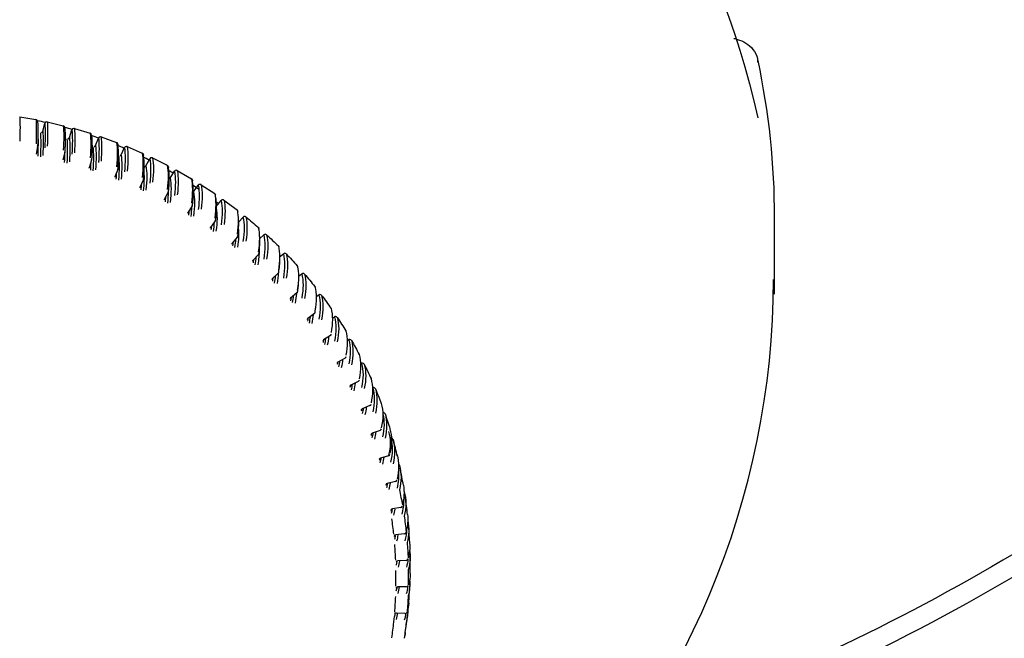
# Model space of a CAD drawing. Header units: millimetres. Extents: x 2985995 to 3127507, y -509231 to -458405.
# Tile 39 of 100: x 3023741 to 3023789, y -484658 to -484628. Entities that reach past the tile are written whole.
import ezdxf

# ---------------------------------------------------------------- set-up
doc = ezdxf.new("R2010")
doc.units = ezdxf.units.MM
doc.header["$LTSCALE"] = 1000
doc.header["$MEASUREMENT"] = 0
doc.layers.add('Equipment', color=5, linetype='CONTINUOUS')

msp = doc.modelspace()

# ---------------------------------------------------------------- linework, layer by layer
at = {"layer": 'Equipment'}
for p, q in [((3023740.93224, -484632.84313, 0.02452), (3023741.72249, -484632.98086, 0.02452)), ((3023742.05145, -484633.54078, 0.02452), (3023742.14893, -484633.16465, 0.02452)), ((3023742.26689, -484633.092, 0.02452), (3023743.04696, -484633.27486, 0.02452)), ((3023743.34025, -484633.85241, 0.02452), (3023743.46152, -484633.48228, 0.02452)), ((3023743.58332, -484633.41706, 0.02452), (3023744.35038, -484633.64439, 0.02452)), ((3023744.60689, -484634.23749, 0.02452), (3023744.75154, -484633.87473, 0.02452)), ((3023744.87674, -484633.81713, 0.02452), (3023745.62798, -484634.0881, 0.02452)), ((3023741.80184, -484634.27225, 0.02452), (3023741.72847, -484634.65301, 0.02452)), ((3023745.84674, -484634.69463, 0.02452), (3023746.01428, -484634.34058, 0.02452)), ((3023746.14243, -484634.29076, 0.02452), (3023746.87512, -484634.60438, 0.02452)), ((3023743.11928, -484634.57117, 0.02452), (3023743.0218, -484634.94731, 0.02452)), ((3023744.41535, -484634.94517, 0.02452), (3023744.29408, -484635.3153, 0.02452)), ((3023747.05527, -484635.22215, 0.02452), (3023747.24512, -484634.87814, 0.02452)), ((3023747.37578, -484634.83622, 0.02452), (3023748.08724, -484635.19135, 0.02452)), ((3023745.68533, -484635.39288, 0.02452), (3023745.54067, -484635.75563, 0.02452)), ((3023746.92458, -484635.91266, 0.02452), (3023746.75704, -484636.2667, 0.02452)), ((3023748.22808, -484635.81814, 0.02452), (3023748.43956, -484635.48543, 0.02452)), ((3023748.57228, -484635.45152, 0.02452), (3023749.25993, -484635.84687, 0.02452)), ((3023749.36087, -484636.4804, 0.02452), (3023749.59324, -484636.16024, 0.02452)), ((3023749.72758, -484636.13444, 0.02452), (3023750.38889, -484636.56857, 0.02452)), ((3023748.12859, -484636.50261, 0.02452), (3023747.93874, -484636.84663, 0.02452)), ((3023749.29297, -484637.16059, 0.02452), (3023749.08149, -484637.4933, 0.02452)), ((3023750.46034, -484637.1934, 0.02452), (3023750.70194, -484636.90011, 0.02452)), ((3023750.83745, -484636.88247, 0.02452), (3023751.47003, -484637.3538, 0.02452)), ((3023751.53635, -484637.94417, 0.02452), (3023751.76161, -484637.70234, 0.02452)), ((3023777.51959, -484637.72594, 0.02452), (3023777.51959, -484641.43414, 0.02452)), ((3023750.41349, -484637.88419, 0.02452), (3023750.18112, -484638.20435, 0.02452)), ((3023751.48606, -484638.67077, 0.02452), (3023751.23363, -484638.97719, 0.02452)), ((3023752.55996, -484638.76223, 0.02452), (3023752.76838, -484638.564, 0.02452)), ((3023752.50677, -484639.51746, 0.02452), (3023752.23519, -484639.809, 0.02452)), ((3023753.53178, -484639.63932, 0.02452), (3023753.71857, -484639.48193, 0.02452)), ((3023753.4719, -484640.42119, 0.02452), (3023753.18216, -484640.69675, 0.02452)), ((3023754.44952, -484640.5714, 0.02452), (3023754.60871, -484640.45279, 0.02452)), ((3023754.37794, -484641.37864, 0.02452), (3023754.07107, -484641.6372, 0.02452)), ((3023755.30434, -484641.55914, 0.02452), (3023755.43554, -484641.47301, 0.02452)), ((3023755.22158, -484642.38635, 0.02452), (3023754.89871, -484642.62692, 0.02452)), ((3023756.0932, -484642.59802, 0.02452), (3023756.19606, -484642.53888, 0.02452)), ((3023755.99975, -484643.44063, 0.02452), (3023755.66205, -484643.66232, 0.02452)), ((3023756.81329, -484643.68353, 0.02452), (3023756.88748, -484643.6465, 0.02452)), ((3023756.70962, -484644.53765, 0.02452), (3023756.35832, -484644.73962, 0.02452)), ((3023757.46203, -484644.81119, 0.02452), (3023757.50728, -484644.79182, 0.02452)), ((3023757.34858, -484645.67341, 0.02452), (3023756.98497, -484645.85491, 0.02452)), ((3023758.03708, -484645.97647, 0.02452), (3023758.0532, -484645.97066, 0.02452)), ((3023757.91431, -484646.84377, 0.02452), (3023757.53973, -484647.0041, 0.02452)), ((3023758.40475, -484648.04446, 0.02452), (3023758.02056, -484648.18303, 0.02452)), ((3023758.88327, -484648.41915, 0.02452), (3023758.91574, -484648.41154, 0.02452)), ((3023758.81809, -484649.27112, 0.02452), (3023758.42572, -484649.3874, 0.02452)), ((3023759.15283, -484650.51927, 0.02452), (3023758.75372, -484650.61283, 0.02452)), ((3023759.40775, -484651.78435, 0.02452), (3023759.00336, -484651.85483, 0.02452)), ((3023759.5819, -484653.06177, 0.02452), (3023759.17374, -484653.1089, 0.02452)), ((3023759.67465, -484654.34685, 0.02452), (3023759.26421, -484654.37047, 0.02452)), ((3023759.68565, -484655.63492, 0.02452), (3023759.27445, -484655.63492, 0.02452)), ((3023759.61486, -484656.92127, 0.02452), (3023759.20442, -484656.89765, 0.02452))]:
    msp.add_line(p, q, dxfattribs=at)
for centre, radius, start, end in [((3023741.70365, -484633.07907, 0.02452), 0.1, 3.805015, 79.137772), ((3023737.26959, -484654.56736, 0.02452), 22, 77.120921, 78.130227), ((3023742.24573, -484633.18973, 0.02452), 0.1, 90, 165.470758), ((3023742.24573, -484633.18973, 0.02452), 0.1, 77.784479, 90), ((3023743.02248, -484633.37182, 0.02452), 0.1, 5.023847, 75.829244), ((3023737.26959, -484654.56736, 0.02452), 22, 73.624368, 74.573097), ((3023743.55655, -484633.51341, 0.02452), 0.1, 90, 161.858675), ((3023743.55655, -484633.51341, 0.02452), 0.1, 74.4723, 90), ((3023744.32033, -484633.73977, 0.02452), 0.1, 6.201786, 72.511183), ((3023737.26959, -484654.56736, 0.02452), 22, 70.121558, 71.039499), ((3023744.84443, -484633.91177, 0.02452), 0.1, 90, 158.259517), ((3023744.84443, -484633.91177, 0.02452), 0.1, 71.14975, 90), ((3023741.70365, -484634.25333, 0.02452), 0.1, 349.093483, 357.746782), ((3023745.59244, -484634.18157, 0.02452), 0.1, 7.330431, 69.181577), ((3023737.26959, -484654.56736, 0.02452), 22, 66.622809, 67.498159), ((3023746.10467, -484634.38336, 0.02452), 0.1, 90, 154.67533), ((3023746.10467, -484634.38336, 0.02452), 0.1, 67.814865, 90), ((3023743.02248, -484634.54608, 0.02452), 0.1, 345.470758, 357.001813), ((3023744.32033, -484634.91403, 0.02452), 0.1, 341.858675, 356.2621), ((3023746.83419, -484634.69562, 0.02452), 0.1, 8.402437, 65.838538), ((3023737.26959, -484654.56736, 0.02452), 22, 63.13762, 63.939483), ((3023747.33267, -484634.92645, 0.02452), 0.1, 90, 151.107892), ((3023747.33267, -484634.92645, 0.02452), 0.1, 64.465819, 90), ((3023744.30986, -484635.3269, 0.02452), 0.01826, 143.311458, 192.276787), ((3023745.59244, -484635.35584, 0.02452), 0.1, 338.259517, 355.528987), ((3023748.04104, -484635.28003, 0.02452), 0.1, 9.411601, 62.480334), ((3023748.52395, -484635.53907, 0.02452), 0.1, 90, 147.558692), ((3023748.52395, -484635.53907, 0.02452), 0.1, 61.100948, 90), ((3023745.55906, -484635.77023, 0.02452), 0.02204, 141.249035, 190.197786), ((3023746.83419, -484635.86988, 0.02452), 0.1, 334.67533, 354.80384), ((3023737.26959, -484654.56736, 0.02452), 22, 59.667196, 60.3702), ((3023749.20858, -484635.93268, 0.02452), 0.1, 10.352889, 59.105412), ((3023746.77667, -484636.28387, 0.02452), 0.02457, 138.563236, 188.900782), ((3023737.26959, -484654.56736, 0.02452), 22, 55.90889, 56.789445), ((3023749.67417, -484636.21898, 0.02452), 0.1, 90, 144.028907), ((3023749.67417, -484636.21898, 0.02452), 0.1, 57.718781, 90), ((3023747.96147, -484636.86775, 0.02452), 0.02947, 136.951724, 185.815459), ((3023748.04104, -484636.4543, 0.02452), 0.1, 331.107892, 354.088051), ((3023750.33256, -484636.65119, 0.02452), 0.1, 11.222419, 55.712422), ((3023750.77913, -484636.9637, 0.02452), 0.1, 90, 140.519394), ((3023750.77913, -484636.9637, 0.02452), 0.1, 54.318056, 90), ((3023749.20858, -484637.10695, 0.02452), 0.1, 327.558692, 353.383039), ((3023737.26959, -484654.56736, 0.02452), 22, 52.774075, 53.196578), ((3023751.40887, -484637.43292, 0.02452), 0.1, 12.017412, 52.300239), ((3023751.83479, -484637.7705, 0.02452), 0.1, 90, 137.030687), ((3023751.83479, -484637.7705, 0.02452), 0.1, 50.89775, 90), ((3023750.33256, -484637.82545, 0.02452), 0.1, 324.028907, 352.690258), ((3023752.43359, -484638.27504, 0.02452), 0.1, 12.736109, 48.86799), ((3023751.40887, -484638.60719, 0.02452), 0.1, 320.519394, 352.011202), ((3023752.8373, -484638.63646, 0.02452), 0.1, 90, 133.563001), ((3023752.8373, -484638.63646, 0.02452), 0.1, 47.457098, 90), ((3023751.2663, -484639.01416, 0.02452), 0.04883, 131.733121, 178.707095), ((3023753.40298, -484639.17446, 0.02452), 0.1, 13.377675, 45.415074), ((3023752.43359, -484639.4493, 0.02452), 0.1, 317.030687, 351.347406), ((3023753.78301, -484639.55841, 0.02452), 0.1, 90, 130.116234), ((3023753.78301, -484639.55841, 0.02452), 0.1, 43.995614, 90), ((3023752.27522, -484639.85275, 0.02452), 0.05925, 132.667835, 174.729139), ((3023754.3135, -484640.12791, 0.02452), 0.1, 13.942082, 41.941176), ((3023753.40298, -484640.34872, 0.02452), 0.1, 313.563001, 350.700456), ((3023754.66846, -484640.53297, 0.02452), 0.1, 90, 126.689987), ((3023754.66846, -484640.53297, 0.02452), 0.1, 40.513108, 90), ((3023738.09411, -484640.6755, 0.02452), 39.3899, 268.800575, 359.926239), ((3023755.16183, -484641.1319, 0.02452), 0.1, 14.430001, 38.446288), ((3023754.11494, -484641.69544, 0.02452), 0.07199, 126.61264, 169.776077), ((3023754.3135, -484641.30217, 0.02452), 0.1, 310.116234, 350.071988), ((3023755.49042, -484641.55661, 0.02452), 0.1, 90, 123.283574), ((3023755.49042, -484641.55661, 0.02452), 0.1, 37.009698, 90), ((3023755.94487, -484642.18277, 0.02452), 0.1, 14.842686, 34.930718), ((3023755.16183, -484642.30616, 0.02452), 0.1, 306.689987, 349.463698), ((3023756.2459, -484642.62558, 0.02452), 0.1, 90, 119.896047), ((3023756.2459, -484642.62558, 0.02452), 0.1, 33.485825, 90), ((3023754.93659, -484642.68768, 0.02452), 0.07015, 121.487031, 169.101571), ((3023755.94487, -484643.35704, 0.02452), 0.1, 303.283574, 348.877346), ((3023756.65977, -484643.27669, 0.02452), 0.1, 15.181865, 31.395095), ((3023755.69199, -484643.72316, 0.02452), 0.06596, 115.879657, 170.337738), ((3023756.93214, -484643.73598, 0.02452), 0.1, 90, 116.526213), ((3023756.93214, -484643.73598, 0.02452), 0.1, 29.94225, 90), ((3023756.65977, -484644.45096, 0.02452), 0.1, 299.896047, 348.314757), ((3023757.30392, -484644.40967, 0.02452), 0.1, 15.449644, 27.840372), ((3023756.38765, -484644.80608, 0.02452), 0.07087, 113.67511, 168.569549), ((3023757.54663, -484644.88376, 0.02452), 0.1, 90, 113.172658), ((3023757.54663, -484644.88376, 0.02452), 0.1, 26.380058, 90), ((3023757.30392, -484645.58394, 0.02452), 0.1, 296.526213, 347.777832), ((3023757.87496, -484645.57757, 0.02452), 0.1, 15.648417, 24.26782), ((3023758.08713, -484646.06473, 0.02452), 0.1, 90, 109.833774), ((3023758.08713, -484646.06473, 0.02452), 0.1, 22.800645, 90), ((3023757.87496, -484646.75184, 0.02452), 0.1, 293.172658, 347.268547), ((3023758.37082, -484646.77613, 0.02452), 0.1, 15.780788, 20.679014), ((3023758.55167, -484647.27458, 0.02452), 0.1, 90, 98.75609), ((3023758.55167, -484647.27458, 0.02452), 0.1, 19.205707, 90), ((3023758.04744, -484648.26473, 0.02452), 0.08561, 108.034318, 163.854269), ((3023758.37082, -484647.9504, 0.02452), 0.1, 289.833774, 346.78896), ((3023758.93856, -484648.50891, 0.02452), 0.1, 90, 103.192749), ((3023758.93856, -484648.50891, 0.02452), 0.1, 15.857415, 90), ((3023737.26959, -484654.56736, 0.02452), 22.6, 13.461393, 15.597091), ((3023758.78968, -484649.17524, 0.02452), 0.1, 286.50778, 346.341217), ((3023758.44476, -484649.46999, 0.02452), 0.08336, 102.709205, 164.468371), ((3023759.24638, -484649.76319, 0.02452), 0.1, 15.807393, 55.822858), ((3023737.26959, -484654.56736, 0.02452), 22.6, 9.837276, 11.975757), ((3023758.76731, -484650.69712, 0.02452), 0.0837, 98.996752, 163.764558), ((3023759.13001, -484650.42191, 0.02452), 0.1, 283.192749, 345.927551), ((3023759.474, -484651.03287, 0.02452), 0.1, 15.702328, 21.439656), ((3023737.26959, -484654.56736, 0.02452), 22.6, 6.205376, 8.345881), ((3023759.39058, -484651.68584, 0.02452), 0.1, 279.886635, 345.550286), ((3023759.57043, -484652.96243, 0.02452), 0.1, 276.587291, 345.211837), ((3023737.26959, -484654.56736, 0.02452), 22.6, 2.568343, 4.710077), ((3023759.18277, -484653.20146, 0.02452), 0.09278, 95.472446, 161.092223), ((3023759.26516, -484654.4624, 0.02452), 0.0906, 90.399184, 161.490309), ((3023759.66891, -484654.24702, 0.02452), 0.1, 273.292501, 344.914714), ((3023737.26959, -484654.56736, 0.02452), 22.6, 358.928927, 1.071073), ((3023739.36055, -484655.21336, 0.02452), 19.80949, 358.904601, 1.095399), ((3023739.41965, -484655.15711, 0.02452), 20.36922, 358.925105, 1.074895), ((3023759.68565, -484655.53492, 0.02452), 0.1, 270, 344.661512), ((3023737.26959, -484654.56736, 0.02452), 22.6, 355.289923, 357.431657), ((3023759.62061, -484656.82143, 0.02452), 0.1, 266.707499, 344.454913), ((3023761.31795, -484657.56286, 0.02452), 2.27339, 168.244224, 174.567109), ((3023737.26959, -484654.56736, 0.02452), 22.6, 351.654119, 353.794624)]:
    msp.add_arc(centre, radius, start, end, dxfattribs=at)
at = {"layer": 'Equipment', "extrusion": (0, 0, -1)}
for centre, major_axis, ratio, start_param, end_param in [((3023737.26959, -484640.50709, 0.02452), (-40.25, 0), 0.95105652, 0.20002852, 2.94156414), ((3023737.26959, -484637.72594, 0.02452), (-40.25, 0), 0.95105652, 2.94156414, 3.14159265), ((3023736.87439, -484654.49849, 0.02452), (-3.87979, -22.26086), 0.05570187, 3.3663719, 3.53548895), ((3023737.66479, -484654.63624, 0.02452), (-3.87979, -22.26086), 0.05570187, 3.3663719, 3.53548895), ((3023741.70365, -484633.07907, 0.02452), (-0.09978, -0.00664), 0.97332987, 3.14159279, 3.38684882), ((3023737.7614, -484654.65308, 0.02452), (-3.86262, -22.16236), 0.05570187, 3.3663719, 3.53548895), ((3023736.78412, -484654.45356, 0.02452), (-5.13431, -21.90271), 0.07395261, 3.36262986, 3.5317469), ((3023736.87949, -484654.47592, 0.02452), (-5.15713, -22.00006), 0.07395261, 3.36262986, 3.5317469), ((3023737.65969, -484654.65881, 0.02452), (-5.15713, -22.00006), 0.07395261, 3.36262986, 3.5317469), ((3023743.02248, -484633.37182, 0.02452), (-0.09962, -0.00876), 0.97299895, 3.14159266, 3.46775003), ((3023737.75506, -484654.68117, 0.02452), (-5.13431, -21.90271), 0.07395261, 3.36262986, 3.5317469), ((3023736.79223, -484654.42589, 0.02452), (-6.39226, -21.56917), 0.0919335, 3.3578292, 3.52694625), ((3023736.886, -484654.45368, 0.02452), (-6.42067, -21.66503), 0.0919335, 3.3578292, 3.52694625), ((3023737.85709, -484654.66976, 0.02452), (-3.77599, -21.6653), 0.05570187, 3.39738325, 3.53704136), ((3023736.68966, -484654.43142, 0.02452), (-5.01916, -21.41148), 0.07395261, 3.36107745, 3.53329931), ((3023736.78412, -484654.45356, 0.02452), (-5.04197, -21.5088), 0.07395261, 3.36107745, 3.53329931), ((3023736.69935, -484654.39837, 0.02452), (-6.2489, -21.08541), 0.0919335, 3.35627679, 3.52849866), ((3023736.79223, -484654.42589, 0.02452), (-6.2773, -21.18125), 0.0919335, 3.35627679, 3.52849866), ((3023737.65317, -484654.68104, 0.02452), (-6.42067, -21.66503), 0.0919335, 3.3578292, 3.52694625), ((3023744.32033, -484633.73977, 0.02452), (-0.09941, -0.0108), 0.97257558, 3.14159252, 3.54794893), ((3023737.74695, -484654.70883, 0.02452), (-6.39226, -21.56917), 0.0919335, 3.3578292, 3.52694625), ((3023736.80208, -484654.39874, 0.02452), (-7.63287, -21.16198), 0.10957894, 3.35197826, 3.52109531), ((3023736.89392, -484654.43186, 0.02452), (-7.6668, -21.25603), 0.10957894, 3.35197826, 3.52109531), ((3023736.71112, -484654.36593, 0.02452), (-7.46168, -20.68735), 0.10957894, 3.35042585, 3.52264772), ((3023736.80208, -484654.39874, 0.02452), (-7.4956, -20.78139), 0.10957894, 3.35042585, 3.52264772), ((3023737.64526, -484654.70286, 0.02452), (-7.6668, -21.25603), 0.10957894, 3.35197826, 3.52109531), ((3023745.59244, -484634.18157, 0.02452), (-0.09918, -0.01276), 0.97206134, 3.14159274, 3.62730197), ((3023737.7371, -484654.73599, 0.02452), (-7.63287, -21.16198), 0.10957894, 3.35197826, 3.52109531), ((3023736.81364, -484654.3722, 0.02452), (-8.85242, -20.6815), 0.12682453, 3.34508767, 3.51420472), ((3023736.90321, -484654.41054, 0.02452), (-8.89177, -20.77342), 0.12682453, 3.34508767, 3.51420472), ((3023737.84952, -484654.70331, 0.02452), (-5.01916, -21.41148), 0.07395261, 3.47687468, 3.53329932), ((3023736.72492, -484654.33423, 0.02452), (-8.65388, -20.21766), 0.12682453, 3.34353526, 3.51575713), ((3023736.81364, -484654.3722, 0.02452), (-8.69322, -20.30955), 0.12682453, 3.34353526, 3.51575713), ((3023737.63597, -484654.72419, 0.02452), (-8.89177, -20.77342), 0.12682453, 3.34508767, 3.51420472), ((3023746.83419, -484634.69562, 0.02452), (-0.09893, -0.01461), 0.97145801, 3.14159256, 3.70568304), ((3023737.72554, -484654.76253, 0.02452), (-8.85242, -20.6815), 0.12682453, 3.34508767, 3.51420472), ((3023736.82686, -484654.34637, 0.02452), (-10.04707, -20.12825), 0.14360736, 3.33717062, 3.50628766), ((3023736.91383, -484654.38979, 0.02452), (-10.09173, -20.21771), 0.14360736, 3.33717062, 3.50628766), ((3023737.83983, -484654.73636, 0.02452), (-6.2489, -21.08541), 0.0919335, 3.48325067, 3.52849866), ((3023736.82686, -484654.34637, 0.02452), (-9.86638, -19.76625), 0.14360736, 3.33561821, 3.50784007), ((3023737.62535, -484654.74494, 0.02452), (-10.09173, -20.21771), 0.14360736, 3.33717062, 3.50628766), ((3023748.04104, -484635.28003, 0.02452), (-0.09865, -0.01635), 0.97076788, 3.14159273, 3.78298722), ((3023737.71232, -484654.78835, 0.02452), (-10.04707, -20.12825), 0.14360736, 3.33717062, 3.50628766), ((3023737.82806, -484654.7688, 0.02452), (-7.46168, -20.68735), 0.10957894, 3.48481817, 3.52264772), ((3023736.74072, -484654.30338, 0.02452), (-9.82174, -19.67681), 0.14360736, 3.38053205, 3.50784007), ((3023736.8417, -484654.32136, 0.02452), (-11.0112, -19.15212), 0.15986618, 3.32669073, 3.4989126), ((3023736.8417, -484654.32136, 0.02452), (-11.21286, -19.50287), 0.15986618, 3.32824314, 3.49736019), ((3023736.92575, -484654.36968, 0.02452), (-11.26269, -19.58955), 0.15986618, 3.32824314, 3.49736019), ((3023737.61342, -484654.76505, 0.02452), (-11.26269, -19.58955), 0.15986618, 3.32824314, 3.49736019), ((3023749.20858, -484635.93268, 0.02452), (-0.09837, -0.01797), 0.96999339, 3.14159265, 3.85912868), ((3023737.81425, -484654.8005, 0.02452), (-8.65388, -20.21766), 0.12682453, 3.48319595, 3.51575712), ((3023737.69748, -484654.81337, 0.02452), (-11.21286, -19.50287), 0.15986618, 3.32824314, 3.49736019), ((3023736.8581, -484654.29723, 0.02452), (-12.34567, -18.80623), 0.17554166, 3.31832447, 3.48744151), ((3023736.93893, -484654.3503, 0.02452), (-12.40054, -18.88982), 0.17554166, 3.31832447, 3.48744151), ((3023737.79846, -484654.83135, 0.02452), (-9.82174, -19.67681), 0.14360736, 3.47920129, 3.50784007), ((3023736.75844, -484654.27349, 0.02452), (-10.96137, -19.06545), 0.15986618, 3.42958615, 3.4989126), ((3023736.8581, -484654.29723, 0.02452), (-12.12364, -18.46801), 0.17554166, 3.31677206, 3.48899392), ((3023737.60025, -484654.78443, 0.02452), (-12.40054, -18.88982), 0.17554166, 3.31832447, 3.48744151), ((3023750.33256, -484636.65119, 0.02452), (-0.09809, -0.01946), 0.96913741, 2.38102494, 3.14159266), ((3023737.68108, -484654.83749, 0.02452), (-12.34567, -18.80623), 0.17554166, 3.31832447, 3.48744151), ((3023736.77803, -484654.24467, 0.02452), (-12.06878, -18.38444), 0.17554166, 3.42710368, 3.48899392), ((3023736.876, -484654.2741, 0.02452), (-13.19955, -17.71502), 0.19057661, 3.31763235, 3.47810675), ((3023736.876, -484654.2741, 0.02452), (-13.44129, -18.03945), 0.19057661, 3.3074373, 3.47655434), ((3023736.95332, -484654.33171, 0.02452), (-13.50103, -18.11963), 0.19057661, 3.3074373, 3.47655434), ((3023737.78073, -484654.86124, 0.02452), (-10.96137, -19.06545), 0.15986618, 3.47329674, 3.49891261), ((3023751.40887, -484637.43292, 0.02452), (-0.06115, -0.07912), 0.19488631, 3.14159268, 3.30405391), ((3023737.58586, -484654.80302, 0.02452), (-13.50103, -18.11963), 0.19057661, 3.3074373, 3.47655434), ((3023751.40887, -484637.43292, 0.02452), (-0.09781, -0.02082), 0.96820306, 2.45466509, 3.1415927), ((3023737.66318, -484654.86063, 0.02452), (-13.44129, -18.03945), 0.19057661, 3.32950784, 3.47655434), ((3023736.89533, -484654.25203, 0.02452), (-14.49537, -17.20391), 0.20491617, 3.29560818, 3.46472523), ((3023736.96885, -484654.31398, 0.02452), (-14.55979, -17.28037), 0.20491617, 3.29560818, 3.46472523), ((3023737.26959, -484653.97762, 0.02452), (-22.51928, -0.00001), 0.95105652, 2.27793707, 2.31362197), ((3023737.76114, -484654.89005, 0.02452), (-12.06878, -18.38444), 0.17554166, 3.46576926, 3.48899392), ((3023736.79942, -484654.21704, 0.02452), (-13.13983, -17.63486), 0.19057661, 3.42189162, 3.47810675), ((3023736.89533, -484654.25203, 0.02452), (-14.23467, -16.8945), 0.20491617, 3.33600102, 3.46627764), ((3023752.43359, -484638.27504, 0.02452), (-0.06578, -0.07532), 0.20901042, 3.14159272, 3.29195231), ((3023737.57032, -484654.82075, 0.02452), (-14.55979, -17.28037), 0.20491617, 3.29560818, 3.46472523), ((3023752.43359, -484638.27504, 0.02452), (-0.09754, -0.02205), 0.96719376, 2.52700289, 3.14159246), ((3023736.82251, -484654.19068, 0.02452), (-14.17026, -16.81805), 0.20491617, 3.41463472, 3.46627764), ((3023737.64384, -484654.8827, 0.02452), (-14.49537, -17.20391), 0.20491617, 3.34617723, 3.46472523), ((3023736.91604, -484654.23111, 0.02452), (-15.50346, -16.30131), 0.21850801, 3.28286784, 3.45198489), ((3023752.8373, -484638.63646, 0.02452), (-0.06761, -0.07368), 0.21457469, 3.14159264, 3.28673668), ((3023736.98549, -484654.29717, 0.02452), (-15.57237, -16.37376), 0.21850801, 3.28286784, 3.45198489), ((3023737.26959, -484653.97762, 0.02452), (-22.51928, 0), 0.95105652, 2.33835202, 2.37403692), ((3023737.73976, -484654.91769, 0.02452), (-13.13983, -17.63486), 0.1905766, 3.46172575, 3.47810673), ((3023753.40298, -484639.17446, 0.02452), (-0.0702, -0.07122), 0.22237183, 3.1415927, 3.27894936), ((3023737.55369, -484654.83756, 0.02452), (-15.57237, -16.37376), 0.21850801, 3.28286784, 3.45198489), ((3023753.40298, -484639.17446, 0.02452), (-0.09729, -0.02314), 0.96611316, 2.59802663, 3.14159261), ((3023736.84724, -484654.16569, 0.02452), (-15.15575, -15.9357), 0.21850801, 3.40563394, 3.4535373), ((3023736.91604, -484654.23111, 0.02452), (-15.22464, -16.00813), 0.21850801, 3.35645134, 3.4535373), ((3023737.62314, -484654.90361, 0.02452), (-15.50346, -16.30131), 0.21850801, 3.36145656, 3.45198489), ((3023736.93803, -484654.21143, 0.02452), (-16.46107, -15.33372), 0.23130254, 3.26925147, 3.43836851), ((3023753.78301, -484639.55841, 0.02452), (-0.07194, -0.06946), 0.22760975, 3.14159269, 3.2733751), ((3023737.00316, -484654.28135, 0.02452), (-16.53423, -15.40187), 0.23130254, 3.26925147, 3.43836851), ((3023737.26959, -484653.97762, 0.02452), (-22.51928, 0), 0.95105652, 2.39876736, 2.43445226), ((3023737.71666, -484654.94405, 0.02452), (-14.17026, -16.81805), 0.20491616, 3.44918586, 3.46627763), ((3023754.3135, -484640.12791, 0.02452), (-0.07438, -0.06684), 0.2349217, 3.14159263, 3.26508169), ((3023737.53602, -484654.85338, 0.02452), (-16.53423, -15.40187), 0.23130254, 3.26925147, 3.43836851), ((3023754.3135, -484640.12791, 0.02452), (-0.09705, -0.02409), 0.96496522, 2.66773749, 3.14159261), ((3023737.69193, -484654.96904, 0.02452), (-15.15575, -15.9357), 0.21850802, 3.43513516, 3.45353731), ((3023736.87352, -484654.14217, 0.02452), (-16.09188, -14.98982), 0.23130254, 3.39511179, 3.43992092), ((3023736.93803, -484654.21143, 0.02452), (-16.16503, -15.05795), 0.23130254, 3.37442632, 3.43992092), ((3023736.96123, -484654.19304, 0.02452), (-17.36365, -14.30362), 0.24325307, 3.254799, 3.42391604), ((3023754.66846, -484640.53297, 0.02452), (-0.07603, -0.06496), 0.23981419, 3.14159266, 3.25916508), ((3023737.0218, -484654.26657, 0.02452), (-17.44082, -14.36719), 0.24325307, 3.254799, 3.42391604), ((3023737.26959, -484653.97762, 0.02452), (-22.51928, 0), 0.95105651, 2.45918261, 2.49486751), ((3023737.60115, -484654.9233, 0.02452), (-16.46107, -15.33372), 0.23130254, 3.37713503, 3.43836851), ((3023755.16183, -484641.1319, 0.02452), (-0.07832, -0.06218), 0.24661448, 3.14159263, 3.25039066), ((3023737.51737, -484654.86816, 0.02452), (-17.44082, -14.36719), 0.24325307, 3.254799, 3.42391604), ((3023755.16183, -484641.1319, 0.02452), (-0.09685, -0.02492), 0.9637541, 2.73614952, 3.1415928), ((3023737.26959, -484641.43414, 0.02452), (-40.25, 0), 0.95105652, 3.1234283, 3.14159265), ((3023737.66566, -484654.99256, 0.02452), (-16.09188, -14.98982), 0.23130254, 3.42261571, 3.43992091), ((3023736.90123, -484654.1202, 0.02452), (-16.97422, -13.98282), 0.24325307, 3.38324186, 3.42546845), ((3023736.96123, -484654.19304, 0.02452), (-17.05137, -14.04638), 0.24325307, 3.36367006, 3.42546846), ((3023736.98556, -484654.17601, 0.02452), (-18.20667, -13.21389), 0.254316, 3.23955534, 3.40867239), ((3023755.49042, -484641.55661, 0.02452), (-0.07985, -0.0602), 0.25114363, 3.14159268, 3.24415014), ((3023737.04135, -484654.25289, 0.02452), (-18.28759, -13.27262), 0.254316, 3.23955534, 3.40867239), ((3023737.26959, -484653.97762, 0.02452), (-22.51928, 0), 0.95105651, 2.5195979, 2.5552828), ((3023737.57795, -484654.94169, 0.02452), (-17.36365, -14.30362), 0.24325307, 3.39132761, 3.42391605), ((3023755.94487, -484642.18277, 0.02452), (-0.08198, -0.05726), 0.25740744, 3.14159266, 3.23492269), ((3023737.49782, -484654.88184, 0.02452), (-18.28759, -13.27262), 0.254316, 3.23955534, 3.40867239), ((3023755.94487, -484642.18277, 0.02452), (-0.09666, -0.02562), 0.9624843, 2.80328601, 3.14159265), ((3023736.93029, -484654.09987, 0.02452), (-17.79833, -12.91753), 0.254316, 3.37016666, 3.41022479), ((3023736.98556, -484654.17601, 0.02452), (-17.87923, -12.97625), 0.254316, 3.35153115, 3.4102248), ((3023737.01092, -484654.16042, 0.02452), (-18.98568, -12.06789), 0.26445096, 3.22357051, 3.39268756), ((3023756.2459, -484642.62558, 0.02452), (-0.0834, -0.05517), 0.26155653, 3.14159263, 3.22837867), ((3023737.06173, -484654.24036, 0.02452), (-19.07006, -12.12152), 0.26445096, 3.22357051, 3.39268756), ((3023737.26959, -484653.97762, 0.02452), (-22.51928, 0), 0.95105651, 2.58001308, 2.61569798), ((3023737.51959, -484577.95839, 0.02452), (-96, 0), 0.93969262, 3.93381533, 4.35575469), ((3023737.63795, -484655.01452, 0.02452), (-16.97422, -13.98282), 0.24325307, 3.40908636, 3.42546846), ((3023737.51959, -484577.95839, 0.02452), (-97, 0), 0.93969262, 3.93381533, 4.36926642), ((3023737.01092, -484654.16042, 0.02452), (-18.64423, -11.85085), 0.26445096, 3.33816293, 3.39423997), ((3023756.65977, -484643.27669, 0.02452), (-0.08536, -0.05209), 0.26726123, 3.14159269, 3.21872927), ((3023737.47744, -484654.89437, 0.02452), (-19.07006, -12.12152), 0.26445096, 3.22357051, 3.39268756), ((3023756.65977, -484643.27669, 0.02452), (-0.09651, -0.02619), 0.96116042, 2.8691793, 3.1415926), ((3023737.60889, -484655.03486, 0.02452), (-17.79833, -12.91753), 0.25431598, 3.39462211, 3.41022477), ((3023736.96059, -484654.08124, 0.02452), (-18.55987, -11.79723), 0.26445096, 3.35600892, 3.39423996), ((3023737.03723, -484654.1463, 0.02452), (-19.69634, -10.86942), 0.27362096, 3.20689969, 3.37601674), ((3023756.93214, -484643.73598, 0.02452), (-0.08665, -0.04991), 0.27101511, 3.14159261, 3.21190437), ((3023737.08287, -484654.22902, 0.02452), (-19.78388, -10.91773), 0.27362096, 3.20689969, 3.37601674), ((3023737.26959, -484653.97762, 0.02452), (-22.51928, 0), 0.95105652, 2.64042819, 2.67611309), ((3023757.30392, -484644.40967, 0.02452), (-0.08843, -0.0467), 0.2761394, 3.14159259, 3.20186715), ((3023737.4563, -484654.90571, 0.02452), (-19.78388, -10.91773), 0.27362096, 3.20689969, 3.37601674), ((3023757.30392, -484644.40967, 0.02452), (-0.09639, -0.02664), 0.95978716, 2.93386789, 3.14159277), ((3023737.57859, -484655.05349, 0.02452), (-18.55987, -11.79723), 0.26445099, 3.3810627, 3.39424), ((3023736.99202, -484654.06438, 0.02452), (-19.25458, -10.62564), 0.27362096, 3.34087884, 3.37756915), ((3023737.03723, -484654.1463, 0.02452), (-19.3421, -10.67394), 0.27362096, 3.32369897, 3.37756915), ((3023737.06438, -484654.13373, 0.02452), (-20.3345, -9.62279), 0.28179255, 3.18960322, 3.35872027), ((3023757.54663, -484644.88376, 0.02452), (-0.08959, -0.04443), 0.27948517, 3.14159269, 3.19478612), ((3023737.10469, -484654.21891, 0.02452), (-20.42488, -9.66556), 0.28179255, 3.18960322, 3.35872027), ((3023737.26959, -484653.97762, 0.02452), (-22.51928, 0), 0.95105651, 2.70084354, 2.73652844), ((3023737.54716, -484655.07035, 0.02452), (-19.25458, -10.62564), 0.27362094, 3.3658165, 3.37756913), ((3023737.02446, -484654.04936, 0.02452), (-19.87844, -9.40697), 0.28179255, 3.32487892, 3.36027268), ((3023737.06438, -484654.13373, 0.02452), (-19.96879, -9.44973), 0.28179255, 3.30825974, 3.36027268), ((3023757.87496, -484645.57757, 0.02452), (-0.09116, -0.0411), 0.28400985, 3.14159254, 3.18439818), ((3023737.43448, -484654.91581, 0.02452), (-20.42488, -9.66556), 0.28179255, 3.18960322, 3.35872027), ((3023757.87496, -484645.57757, 0.02452), (-0.09629, -0.02697), 0.95836999, 2.9973943, 3.14159233), ((3023737.09229, -484654.12274, 0.02452), (-20.8963, -8.33275), 0.28893591, 3.17174642, 3.34086346), ((3023737.12712, -484654.21008, 0.02452), (-20.98917, -8.36979), 0.28893591, 3.17174642, 3.34086346), ((3023737.26959, -484653.97762, 0.02452), (-22.51928, 0), 0.95105651, 2.7612588, 2.7969437), ((3023737.41206, -484654.92465, 0.02452), (-20.98917, -8.36979), 0.28893591, 3.17174642, 3.34086346), ((3023758.37082, -484646.77613, 0.02452), (-0.09623, -0.0272), 0.95691307, 3.05980676, 3.14159286), ((3023737.51472, -484655.08537, 0.02452), (-19.87844, -9.40697), 0.28179258, 3.34977312, 3.36027271), ((3023737.05779, -484654.03623, 0.02452), (-20.42763, -8.14587), 0.28893591, 3.30810708, 3.34241587), ((3023737.09229, -484654.12274, 0.02452), (-20.52048, -8.18289), 0.28893591, 3.29195713, 3.34241587), ((3023737.12084, -484654.11337, 0.02452), (-21.37818, -7.00454), 0.29502497, 3.16368469, 3.32251638), ((3023737.15006, -484654.20255, 0.02452), (-21.47319, -7.03567), 0.29502497, 3.15339933, 3.32251638), ((3023737.26959, -484653.97762, 0.02452), (-22.51928, 0), 0.95105651, 2.82167402, 2.85735893), ((3023737.48139, -484655.0985, 0.02452), (-20.42763, -8.14587), 0.28893591, 3.33349578, 3.34241588), ((3023737.09189, -484654.02503, 0.02452), (-20.8987, -6.84744), 0.29502497, 3.29065868, 3.32406879), ((3023737.12084, -484654.11337, 0.02452), (-20.9937, -6.87856), 0.29502497, 3.27489738, 3.32406879), ((3023737.41834, -484655.02136, 0.02452), (-21.37818, -7.00454), 0.29502497, 3.15339933, 3.32251638), ((3023737.38912, -484654.93218, 0.02452), (-21.47319, -7.03567), 0.29502497, 3.15339933, 3.32251638), ((3023737.14993, -484654.10565, 0.02452), (-21.777, -5.64377), 0.30003752, 3.13463635, 3.3037534), ((3023737.17344, -484654.19635, 0.02452), (-21.87379, -5.66886), 0.30003752, 3.13463635, 3.3037534), ((3023737.36574, -484654.93837, 0.02452), (-21.87379, -5.66886), 0.30003752, 3.13463635, 3.3037534), ((3023737.44728, -484655.10969, 0.02452), (-20.8987, -6.84744), 0.2950249, 3.31662248, 3.32406873), ((3023737.12665, -484654.01582, 0.02452), (-21.28858, -5.5172), 0.30003752, 3.27262777, 3.30530581), ((3023737.14993, -484654.10565, 0.02452), (-21.38535, -5.54227), 0.30003752, 3.25718304, 3.30530581), ((3023759.24638, -484649.76319, 0.02452), (-0.09622, -0.02724), 0.95236272, 3.14159255, 3.20529403), ((3023737.19717, -484654.19151, 0.02452), (-22.18827, -4.27541), 0.30395527, 3.11553571, 3.28465276), ((3023737.17946, -484654.09962, 0.02452), (-22.0901, -4.25649), 0.30395527, 3.16674201, 3.28465276), ((3023737.41253, -484655.11891, 0.02452), (-21.28858, -5.5172), 0.30003754, 3.2907382, 3.30530582), ((3023737.16193, -484654.00862, 0.02452), (-21.59466, -4.16102), 0.30395527, 3.25635577, 3.28620517), ((3023737.17946, -484654.09962, 0.02452), (-21.69281, -4.17994), 0.30395527, 3.23891403, 3.28620517), ((3023737.34201, -484654.94322, 0.02452), (-22.18827, -4.27541), 0.30395527, 3.14726559, 3.28465276), ((3023737.26959, -484655.15711, 0.02452), (-22.51928, 0), 0.95105652, 2.94250447, 2.97818937), ((3023759.474, -484651.03287, 0.02452), (-0.09627, -0.02706), 0.95080432, 3.14159266, 3.26374868), ((3023737.22116, -484654.18804, 0.02452), (-22.41449, -2.86167), 0.30676391, 3.09617887, 3.26529591), ((3023737.20932, -484654.0953, 0.02452), (-22.31531, -2.84901), 0.30676391, 3.16789809, 3.26529591), ((3023737.37725, -484655.12611, 0.02452), (-21.59466, -4.16102), 0.30395528, 3.27125617, 3.28620518), ((3023737.19759, -484654.00345, 0.02452), (-21.81482, -2.78511), 0.30676391, 3.23890918, 3.26684832), ((3023737.20932, -484654.0953, 0.02452), (-21.91398, -2.79777), 0.30676391, 3.22514772, 3.26684832), ((3023737.31802, -484654.94669, 0.02452), (-22.41449, -2.86167), 0.30676391, 3.14732343, 3.26529591), ((3023737.26959, -484655.21336, 0.02452), (-21.90045, 0), 0.95105652, 3.00257934, 3.03894498), ((3023737.26959, -484655.15711, 0.02452), (-22.51928, 0), 0.95105652, 3.00291971, 3.03860462), ((3023737.24533, -484654.18595, 0.02452), (-22.55086, -1.43427), 0.30845321, 3.0934665, 3.24576682), ((3023737.34158, -484655.13127, 0.02452), (-21.81482, -2.78511), 0.30676391, 3.25295461, 3.26684832), ((3023737.2394, -484654.0927, 0.02452), (-22.45108, -1.42793), 0.30845321, 3.16881362, 3.24576682), ((3023737.26959, -484655.21336, 0.02452), (-21.90045, 0), 0.95105652, 3.06299459, 3.09936023), ((3023737.23353, -484654.00035, 0.02452), (-21.94754, -1.3959), 0.3084532, 3.22162108, 3.24731923), ((3023737.2394, -484654.0927, 0.02452), (-22.04731, -1.40225), 0.30845321, 3.20392486, 3.24731923), ((3023737.26959, -484655.15711, 0.02452), (-22.51928, 0), 0.95105652, 3.06333495, 3.09901985), ((3023737.29385, -484654.94878, 0.02452), (-22.55086, -1.43427), 0.30845321, 3.1473583, 3.24576682), ((3023737.26959, -484654.18525, 0.02452), (-22.59643, 0), 0.30901699, 3.0935614, 3.22615118), ((3023737.26959, -484653.99931, 0.02452), (-21.99189, 0), 0.30901699, 3.20524953, 3.22770359), ((3023737.26959, -484654.09184, 0.02452), (-22.09185, 0), 0.30901699, 3.18354975, 3.22770359), ((3023737.26959, -484654.09184, 0.02452), (-22.49644, 0), 0.30901699, 3.17089175, 3.22615118), ((3023737.26959, -484654.94948, 0.02452), (-22.59643, 0), 0.30901699, 3.14736995, 3.22615118), ((3023737.29385, -484654.18595, 0.02452), (-22.55086, 1.43427), 0.30845321, 3.09358119, 3.20653553), ((3023737.30565, -484654.00035, 0.02452), (-21.94754, 1.3959), 0.30845321, 3.17952966, 3.20808794), ((3023737.29978, -484654.0927, 0.02452), (-22.04731, 1.40225), 0.30845321, 3.16221987, 3.20808794), ((3023737.29978, -484654.0927, 0.02452), (-22.45108, 1.42793), 0.30845321, 3.15555436, 3.20653553), ((3023737.26959, -484655.21336, 0.02452), (-21.90045, 0), 0.95105651, 3.18382507, 3.22019071), ((3023737.26959, -484655.15711, 0.02452), (-22.51928, 0), 0.95105652, 3.18416545, 3.21985035), ((3023737.24533, -484654.94878, 0.02452), (-22.55086, 1.43427), 0.30845321, 3.1473583, 3.20653553), ((3023737.34158, -484654.00345, 0.02452), (-21.81482, 2.78511), 0.30676392, 3.16000214, 3.18855885), ((3023737.32986, -484654.0953, 0.02452), (-21.91398, 2.79777), 0.30676391, 3.14260384, 3.18855885), ((3023737.32986, -484654.0953, 0.02452), (-22.31531, 2.84901), 0.30676391, 3.13767678, 3.18700644), ((3023737.31802, -484654.18804, 0.02452), (-22.41449, 2.86167), 0.30676391, 3.09352573, 3.18700644), ((3023737.26959, -484655.21336, 0.02452), (-21.90045, 0), 0.95105652, 3.24424032, 3.28060596), ((3023737.26959, -484655.15711, 0.02452), (-22.51928, 0), 0.95105651, 3.24458068, 3.28026558), ((3023737.22116, -484654.94669, 0.02452), (-22.41449, 2.86167), 0.30676391, 3.14732343, 3.18700644)]:
    msp.add_ellipse(centre, major_axis=major_axis, ratio=ratio, start_param=start_param, end_param=end_param, dxfattribs=at)
at = {"layer": 'Equipment'}
for points, knots in [([(3023775.56195, -484629.04586, 0.02452), (3023775.62099, -484629.05848, 0.02452), (3023775.82037, -484629.10936, 0.02452), (3023776.14878, -484629.24557, 0.02452), (3023776.50197, -484629.55498, 0.02452), (3023776.70958, -484629.9183, 0.02452), (3023776.70755, -484630.12748, 0.02452), (3023776.7063, -484630.1941, 0.02452)], [0.516904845, 0.516904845, 0.516904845, 0.516904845, 0.57054612, 0.700337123, 0.827215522, 0.952753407, 1, 1, 1, 1]), ([(3023741.99796, -484633.59998, 0.02452), (3023741.99796, -484633.59998, 0.02452), (3023741.99819, -484633.59993, 0.02452), (3023742.00175, -484633.59913, 0.02452), (3023742.01567, -484633.59286, 0.02452), (3023742.03547, -484633.57585, 0.02452), (3023742.0502, -484633.5532, 0.02452), (3023742.05088, -484633.53917, 0.02452), (3023742.05103, -484633.53573, 0.02452)], [0.510314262, 0.510314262, 0.510314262, 0.510314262, 0.524990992, 0.606426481, 0.691355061, 0.814683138, 0.960980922, 1, 1, 1, 1]), ([(3023743.28234, -484633.90857, 0.02452), (3023743.28233, -484633.90857, 0.02452), (3023743.28265, -484633.90852, 0.02452), (3023743.28677, -484633.90783, 0.02452), (3023743.30169, -484633.90212, 0.02452), (3023743.3226, -484633.8857, 0.02452), (3023743.33805, -484633.86544, 0.02452), (3023743.33951, -484633.85348, 0.02452), (3023743.33964, -484633.85242, 0.02452)], [0.51537033, 0.51537033, 0.51537033, 0.51537033, 0.535949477, 0.619301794, 0.707621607, 0.837224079, 0.987552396, 1, 1, 1, 1]), ([(3023744.5445, -484634.29041, 0.02452), (3023744.54449, -484634.2904, 0.02452), (3023744.54491, -484634.29037, 0.02452), (3023744.54959, -484634.28986, 0.02452), (3023744.56539, -484634.28485, 0.02452), (3023744.58775, -484634.26929, 0.02452), (3023744.6046, -484634.24887, 0.02452), (3023744.60674, -484634.23626, 0.02452), (3023744.60706, -484634.23437, 0.02452)], [0.560896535, 0.560896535, 0.560896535, 0.560896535, 0.583658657, 0.656067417, 0.733950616, 0.849442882, 0.980601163, 1, 1, 1, 1]), ([(3023745.77984, -484634.74404, 0.02452), (3023745.77983, -484634.74404, 0.02452), (3023745.78036, -484634.74403, 0.02452), (3023745.78552, -484634.74378, 0.02452), (3023745.80209, -484634.73963, 0.02452), (3023745.82583, -484634.72523, 0.02452), (3023745.84431, -484634.70475, 0.02452), (3023745.84731, -484634.69137, 0.02452), (3023745.84795, -484634.68846, 0.02452)], [0.553495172, 0.553495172, 0.553495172, 0.553495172, 0.578988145, 0.649614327, 0.726585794, 0.841906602, 0.970473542, 1, 1, 1, 1]), ([(3023746.98382, -484635.26776, 0.02452), (3023746.98382, -484635.26776, 0.02452), (3023746.98446, -484635.2678, 0.02452), (3023746.99003, -484635.26789, 0.02452), (3023747.00721, -484635.26475, 0.02452), (3023747.0322, -484635.25184, 0.02452), (3023747.0527, -484635.23129, 0.02452), (3023747.0568, -484635.21686, 0.02452), (3023747.05799, -484635.21255, 0.02452)], [0.546094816, 0.546094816, 0.546094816, 0.546094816, 0.573664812, 0.642064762, 0.717440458, 0.831472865, 0.956871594, 1, 1, 1, 1]), ([(3023748.15205, -484635.85962, 0.02452), (3023748.15205, -484635.85961, 0.02452), (3023748.15254, -484635.85968, 0.02452), (3023748.15749, -484635.86018, 0.02452), (3023748.17403, -484635.85873, 0.02452), (3023748.19919, -484635.84872, 0.02452), (3023748.22066, -484635.83239, 0.02452), (3023748.22586, -484635.82015, 0.02452), (3023748.22686, -484635.81777, 0.02452)], [0.559752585, 0.559752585, 0.559752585, 0.559752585, 0.583249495, 0.653918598, 0.730196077, 0.845729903, 0.974278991, 1, 1, 1, 1]), ([(3023756.98548, -484645.8562, 0.02452), (3023756.98224, -484645.85729, 0.02452), (3023756.96921, -484645.86178, 0.02452), (3023756.95245, -484645.88011, 0.02452), (3023756.94215, -484645.90016, 0.02452), (3023756.94076, -484645.90653, 0.02452), (3023756.94032, -484645.90878, 0.02452)], [0, 0, 0, 0, 0.11390985, 0.53339671, 0.85710122, 1, 1, 1, 1]), ([(3023757.53986, -484647.00474, 0.02452), (3023757.53855, -484647.00505, 0.02452), (3023757.52646, -484647.00789, 0.02452), (3023757.50802, -484647.02494, 0.02452), (3023757.49401, -484647.04535, 0.02452), (3023757.48971, -484647.05897, 0.02452), (3023757.48933, -484647.06126, 0.02452), (3023757.48932, -484647.06131, 0.02452)], [0, 0, 0, 0, 0.04092896, 0.44074362, 0.74724116, 0.99508032, 1, 1, 1, 1]), ([(3023759.00357, -484651.85635, 0.02452), (3023758.99903, -484651.85665, 0.02452), (3023758.9845, -484651.85772, 0.02452), (3023758.96212, -484651.87099, 0.02452), (3023758.94354, -484651.88973, 0.02452), (3023758.93434, -484651.90562, 0.02452), (3023758.93118, -484651.91459, 0.02452), (3023758.93079, -484651.91611, 0.02452), (3023758.9307, -484651.91655, 0.02452)], [0, 0, 0, 0, 0.10542496, 0.39268365, 0.62129274, 0.80441744, 0.94957756, 1, 1, 1, 1]), ([(3023759.27436, -484655.63633, 0.02452), (3023759.27028, -484655.63587, 0.02452), (3023759.25613, -484655.63436, 0.02452), (3023759.23179, -484655.64316, 0.02452), (3023759.20889, -484655.65842, 0.02452), (3023759.19457, -484655.67485, 0.02452), (3023759.18718, -484655.68786, 0.02452), (3023759.18417, -484655.69525, 0.02452), (3023759.18322, -484655.69843, 0.02452), (3023759.1833, -484655.69805, 0.02452), (3023759.18339, -484655.69777, 0.02452)], [0, 0, 0, 0, 0.07476176, 0.30088383, 0.48290068, 0.63442775, 0.75095007, 0.83948734, 0.9258521, 1, 1, 1, 1]), ([(3023759.20423, -484656.89896, 0.02452), (3023759.20062, -484656.89831, 0.02452), (3023759.18689, -484656.89592, 0.02452), (3023759.16225, -484656.90303, 0.02452), (3023759.13802, -484656.91682, 0.02452), (3023759.12195, -484656.93285, 0.02452), (3023759.11291, -484656.94672, 0.02452), (3023759.10882, -484656.95553, 0.02452), (3023759.10722, -484656.95986, 0.02452), (3023759.10685, -484656.96129, 0.02452), (3023759.10713, -484656.96013, 0.02452), (3023759.1073, -484656.9595, 0.02452)], [0, 0, 0, 0, 0.06252395, 0.27546141, 0.44655127, 0.59029639, 0.70510756, 0.78541471, 0.85553971, 0.93924041, 1, 1, 1, 1])]:
    msp.add_open_spline(points, degree=3, knots=knots, dxfattribs=at)
for points in [[(3023749.08261, -484637.49439, 0.02452), (3023749.07699, -484637.49823, 0.02452), (3023749.07346, -484637.50758, 0.02452), (3023749.07201, -484637.52244, 0.02452)], [(3023750.18212, -484638.20549, 0.02452), (3023750.1764, -484638.20855, 0.02452), (3023750.17183, -484638.21903, 0.02452), (3023750.16842, -484638.2369, 0.02452)], [(3023753.18266, -484640.69683, 0.02452), (3023753.16655, -484640.71525, 0.02452), (3023753.15894, -484640.72896, 0.02452), (3023753.15983, -484640.73796, 0.02452)]]:
    msp.add_open_spline(points, degree=3, dxfattribs=at)

doc.saveas('drawing.dxf')
